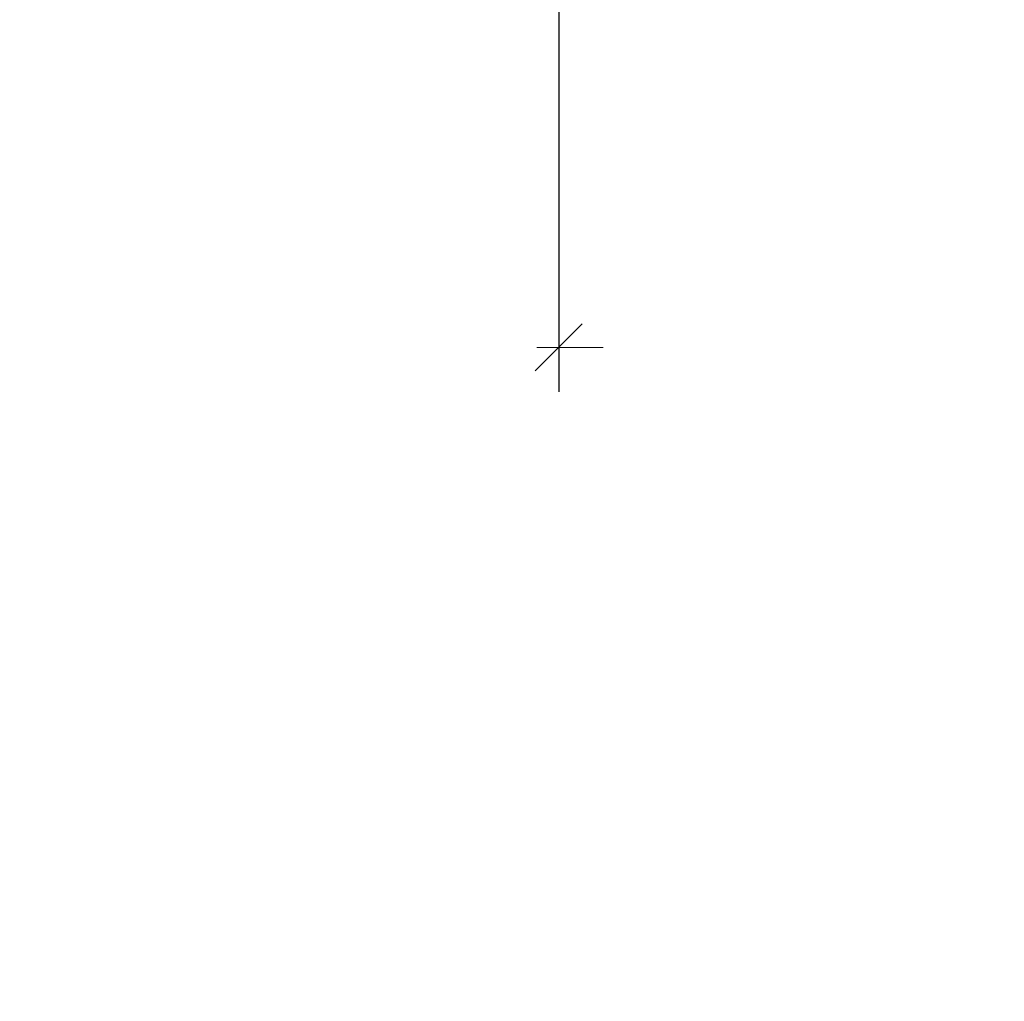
# Model space of a CAD drawing. Header units: millimetres. Extents: x 0 to 1260, y 0 to 297.
# Tile 24 of 104: x 115 to 159, y 164 to 208. Entities that reach past the tile are written whole.
import ezdxf

# ---------------------------------------------------------------- set-up
doc = ezdxf.new("R2010")
doc.units = ezdxf.units.MM
doc.linetypes.add('K5LT_THIN', pattern=[0])
doc.layers.add('Системный слой', color=7, linetype='Continuous')
doc.styles.add('KDIMTEXTSTYLE', font='GOST_AU.SHX', dxfattribs={"width": 0.96, "oblique": 15, "height": 5})
doc.dimstyles.new('KDIMSTYLE (0.01)', dxfattribs={"dimtxt": 5, "dimasz": 1, "dimexe": 2, "dimexo": 0, "dimgap": 1, "dimtad": 1, "dimlfac": 100, "dimtxsty": 'KDIMTEXTSTYLE', "dimsah": 1, "dimcen": 0, "dimdle": 1, "dimadec": 0, "dimazin": 0, "dimtfac": 0.667, "dimtmove": 0, "dimatfit": 3, "dimfxl": 1, "dimtvp": 1, "dimtolj": 1, "dimtzin": 0, "dimarcsym": 0})

# ---------------------------------------------------------------- blocks, each defined once
blk = doc.blocks.new('KDIMARROW_03')
at = {"layer": 'Системный слой', "color": 0, "linetype": 'K5LT_THIN', "lineweight": 18}
for p, q in [((-1.061, -1.061), (1.061, 1.061)), ((0, 0), (-1, 0)), ((0, 0), (2, 0))]:
    blk.add_line(p, q, dxfattribs=at)

msp = doc.modelspace()

# ---------------------------------------------------------------- dimensions: what is measured, and where the dimension line sits
at = {"layer": 'Системный слой', "color": 7}
msp.add_linear_dim(base=(139.01205, 193.07733), p1=(299.53201, 217.66918), p2=(139.01205, 217.66952), location=(201.01205, 193.07733), text='\\H3.5;\\W0.965;\\Q0;\\H3.5;\\W0.965;\\Q0;\\Q0;22000', dimstyle='KDIMSTYLE (0.01)', override={"dimexo": 0, "dimblk1": 'KDIMARROW_03', "dimblk2": 'KDIMARROW_03', "dimse1": 0, "dimse2": 0, "dimclrt": 7, "dimtolj": 1}, dxfattribs=at).render()

doc.saveas('drawing.dxf')
